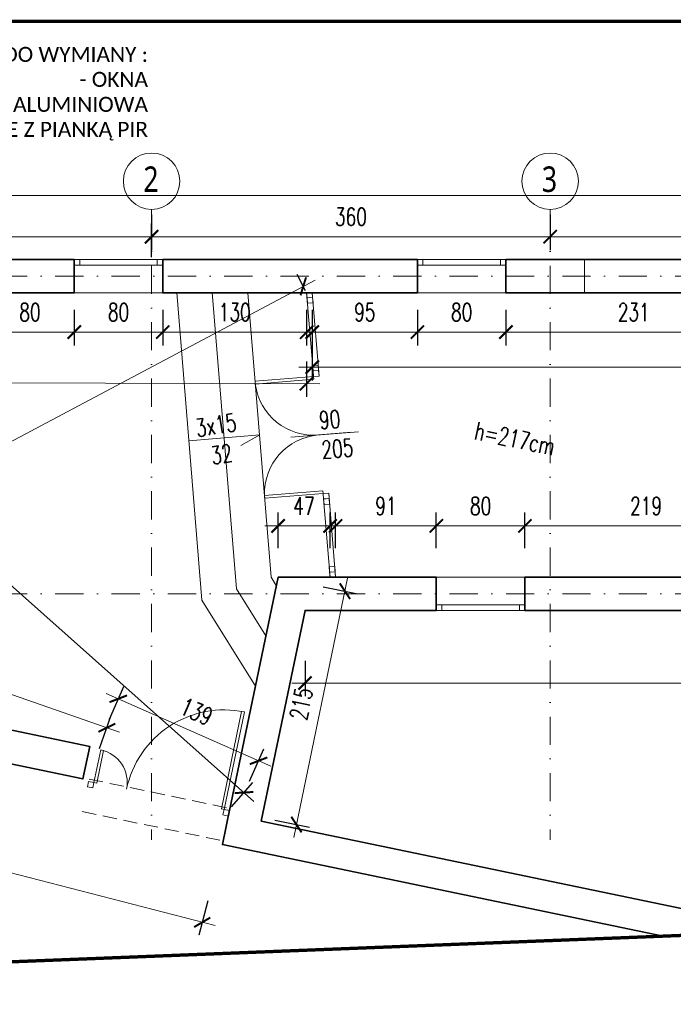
# Model space of a CAD drawing. Header units: inches. Extents: x 0 to 111471, y -105323 to 11070.
# Tile 204 of 256: x 43162 to 43752, y -25428 to -24539. Entities that reach past the tile are written whole.
import ezdxf
from ezdxf.enums import TextEntityAlignment as Align

# ---------------------------------------------------------------- set-up
doc = ezdxf.new("R2010")
doc.units = ezdxf.units.IN
doc.header["$MEASUREMENT"] = 0
doc.linetypes.add('DASHDOTX2', pattern=[50.8, 25.4, -12.7, 0, -12.7])
doc.linetypes.add('DASHED', pattern=[19.05, 12.7, -6.35])
for name, color, linetype, lineweight in [('888 drzwi i okna', 4, 'Continuous', 0), ('888 elementy do usunięcia', 6, 'Continuous', 35), ('888 hatch antracyt szary', 251, 'Continuous', 0), ('888 opisy', 3, 'Continuous', 0), ('888 osie', 5, 'DASHDOTX2', 13), ('888 projektowane elementy', 6, 'Continuous', 13), ('888 sciany istniejące', 2, 'Continuous', 35), ('888 widok', 8, 'Continuous', 0), ('888 wymiary projektowane', 1, 'Continuous', 0), ('Wymiary', 85, 'Continuous', 18)]:
    doc.layers.add(name, color=color, linetype=linetype, lineweight=lineweight)
doc.styles.get("Standard").update_dxf_attribs({"font": 'arial.ttf'})
doc.styles.add('TS 100_ILIARD OSIE', font='trebuc.ttf', dxfattribs={"width": 0.8, "height": 23})
doc.styles.add('TS 100_opisy', font='romans.shx', dxfattribs={"width": 0.7, "height": 16})
doc.styles.add('TS 100_wymiary', font='romans.shx', dxfattribs={"width": 0.7, "height": 16})
doc.dimstyles.new('Dim Style 100', dxfattribs={"dimtxt": 16, "dimasz": 12, "dimexe": 12, "dimexo": 2, "dimgap": 10, "dimtad": 1, "dimdec": 0, "dimzin": 9, "dimtxsty": 'TS 100_wymiary', "dimblk": 'ARCHTICK', "dimcen": 2.5, "dimdle": 12, "dimclrd": 256, "dimclrt": 2, "dimadec": 0, "dimazin": 2, "dimtfac": 1, "dimtdec": 0, "dimtix": 1, "dimtmove": 2, "dimatfit": 3, "dimfxl": 0, "dimlwd": -1, "dimarcsym": 0})

# ---------------------------------------------------------------- blocks, each defined once
blk = doc.blocks.new('_ArchTick')
at = {"layer": 'Wymiary', "color": 0, "const_width": 0.15}
blk.add_lwpolyline([(-0.5, -0.5), (0.5, 0.5)], dxfattribs=at)
blk = doc.blocks.new('*D612')
at = {"layer": '888 wymiary projektowane'}
blk.add_line((43458.28, -25043.6), (43409.57, -25277.86), dxfattribs=at)
at = {"layer": '888 wymiary projektowane', "color": 0, "lineweight": -2}
for p, q in [((43436.26, -25051.28), (43467.59, -25057.79)), ((43392.43, -25262.04), (43423.76, -25268.56))]:
    blk.add_line(p, q, dxfattribs=at)
at = {"layer": 'Defpoints', "color": 0}
for p in [(43395.37, -25042.77), (43351.54, -25253.54), (43412.01, -25266.11)]:
    blk.add_point(p, dxfattribs=at)
at = {"layer": '888 wymiary projektowane', "linetype": 'ByBlock', "xscale": 12, "yscale": 12, "zscale": 12}
for p, rotation in [((43455.84, -25055.35), 78.25187969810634), ((43412.01, -25266.11), 258.2518796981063)]:
    blk.add_blockref('_ArchTick', p, dxfattribs=dict(at, rotation=rotation))
at = {"layer": '888 wymiary projektowane', "color": 2, "ltscale": 0.01, "insert": (43416.3, -25157.07), "char_height": 16, "attachment_point": 5, "rotation": 78.25188, "style": 'TS 100_wymiary'}
blk.add_mtext('215', dxfattribs=at)
blk = doc.blocks.new('*D659')
at = {"layer": '888 wymiary projektowane', "color": 0, "lineweight": -2, "ltscale": 0.01}
for p, q in [((43601.27, -24801.34), (43601.27, -24833.34)), ((43832.27, -24801.34), (43832.27, -24833.34))]:
    blk.add_line(p, q, dxfattribs=at)
at = {"layer": '888 wymiary projektowane', "ltscale": 0.01}
blk.add_line((43844.27, -24821.34), (43589.27, -24821.34), dxfattribs=at)
at = {"layer": 'Defpoints', "color": 0}
for p in [(43601.27, -24785.78), (43832.27, -24785.78), (43601.27, -24821.34)]:
    blk.add_point(p, dxfattribs=at)
at = {"layer": '888 wymiary projektowane', "linetype": 'ByBlock', "xscale": 12, "yscale": 12, "zscale": 12}
for p, rotation in [((43601.27, -24821.34), 179.9999306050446), ((43832.27, -24821.34), 359.9999306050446)]:
    blk.add_blockref('_ArchTick', p, dxfattribs=dict(at, rotation=rotation))
at = {"layer": '888 wymiary projektowane', "color": 2, "ltscale": 0.01, "insert": (43716.77, -24803.34), "char_height": 16, "attachment_point": 5, "rotation": 359.99993, "style": 'TS 100_wymiary'}
blk.add_mtext('231', dxfattribs=at)
blk = doc.blocks.new('*D614')
at = {"layer": '888 wymiary projektowane', "color": 0, "lineweight": -2, "ltscale": 0.01}
for p, q in [((43521.27, -24801.34), (43521.27, -24833.34)), ((43601.27, -24801.34), (43601.27, -24833.34))]:
    blk.add_line(p, q, dxfattribs=at)
at = {"layer": '888 wymiary projektowane', "ltscale": 0.01}
blk.add_line((43613.27, -24821.34), (43509.27, -24821.34), dxfattribs=at)
at = {"layer": 'Defpoints', "color": 0}
for p in [(43521.27, -24785.78), (43601.27, -24785.78), (43521.27, -24821.34)]:
    blk.add_point(p, dxfattribs=at)
at = {"layer": '888 wymiary projektowane', "linetype": 'ByBlock', "xscale": 12, "yscale": 12, "zscale": 12}
for p, rotation in [((43521.27, -24821.34), 179.9999306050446), ((43601.27, -24821.34), 359.9999306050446)]:
    blk.add_blockref('_ArchTick', p, dxfattribs=dict(at, rotation=rotation))
at = {"layer": '888 wymiary projektowane', "color": 2, "ltscale": 0.01, "insert": (43561.27, -24803.34), "char_height": 16, "attachment_point": 5, "rotation": 359.99993, "style": 'TS 100_wymiary'}
blk.add_mtext('80', dxfattribs=at)
blk = doc.blocks.new('*D615')
at = {"layer": '888 wymiary projektowane', "color": 0, "lineweight": -2, "ltscale": 0.01}
for p, q in [((43426.28, -24801.34), (43426.28, -24833.34)), ((43521.27, -24801.34), (43521.27, -24833.34))]:
    blk.add_line(p, q, dxfattribs=at)
at = {"layer": '888 wymiary projektowane', "ltscale": 0.01}
blk.add_line((43533.27, -24821.34), (43414.28, -24821.34), dxfattribs=at)
at = {"layer": 'Defpoints', "color": 0}
for p in [(43426.28, -24785.77), (43521.27, -24785.78), (43426.28, -24821.34)]:
    blk.add_point(p, dxfattribs=at)
at = {"layer": '888 wymiary projektowane', "linetype": 'ByBlock', "xscale": 12, "yscale": 12, "zscale": 12}
for p, rotation in [((43426.28, -24821.34), 179.9999306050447), ((43521.27, -24821.34), 359.9999306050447)]:
    blk.add_blockref('_ArchTick', p, dxfattribs=dict(at, rotation=rotation))
at = {"layer": '888 wymiary projektowane', "color": 2, "ltscale": 0.01, "insert": (43473.78, -24803.34), "char_height": 16, "attachment_point": 5, "rotation": 359.99993, "style": 'TS 100_wymiary'}
blk.add_mtext('95', dxfattribs=at)
blk = doc.blocks.new('*D660')
at = {"layer": '888 wymiary projektowane', "color": 0, "lineweight": -2, "ltscale": 0.01}
for p, q in [((43538.39, -25016.4), (43538.39, -24984.4)), ((43618.39, -25016.4), (43618.39, -24984.4))]:
    blk.add_line(p, q, dxfattribs=at)
at = {"layer": '888 wymiary projektowane', "ltscale": 0.01}
blk.add_line((43630.39, -24996.4), (43526.39, -24996.4), dxfattribs=at)
at = {"layer": 'Defpoints', "color": 0}
for p in [(43538.39, -24996.4), (43538.39, -25042.78), (43618.39, -25042.78)]:
    blk.add_point(p, dxfattribs=at)
at = {"layer": '888 wymiary projektowane', "linetype": 'ByBlock', "xscale": 12, "yscale": 12, "zscale": 12}
for p, rotation in [((43538.39, -24996.4), 179.9999306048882), ((43618.39, -24996.4), 359.9999306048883)]:
    blk.add_blockref('_ArchTick', p, dxfattribs=dict(at, rotation=rotation))
at = {"layer": '888 wymiary projektowane', "color": 2, "ltscale": 0.01, "insert": (43578.39, -24978.4), "char_height": 16, "attachment_point": 5, "rotation": 359.99993, "style": 'TS 100_wymiary'}
blk.add_mtext('80', dxfattribs=at)
blk = doc.blocks.new('*D616')
at = {"layer": '888 wymiary projektowane', "color": 0, "lineweight": -2, "ltscale": 0.01}
for p, q in [((43426.28, -24833.02), (43426.29, -24865.02)), ((45082.95, -24832.76), (45082.96, -24864.76))]:
    blk.add_line(p, q, dxfattribs=at)
at = {"layer": '888 wymiary projektowane', "ltscale": 0.01}
blk.add_line((43414.29, -24853.02), (45094.95, -24852.76), dxfattribs=at)
at = {"layer": 'Defpoints', "color": 0}
for p in [(43426.27, -24785.77), (45082.94, -24785.52), (45082.95, -24852.76)]:
    blk.add_point(p, dxfattribs=at)
at = {"layer": '888 wymiary projektowane', "linetype": 'ByBlock', "xscale": 12, "yscale": 12, "zscale": 12}
for p, rotation in [((43426.29, -24853.02), 180.0089130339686), ((45082.95, -24852.76), 0.008913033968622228)]:
    blk.add_blockref('_ArchTick', p, dxfattribs=dict(at, rotation=rotation))
at = {"layer": '888 wymiary projektowane', "color": 2, "ltscale": 0.01, "insert": (44254.62, -24834.89), "char_height": 16, "attachment_point": 5, "rotation": 0.00891, "style": 'TS 100_wymiary'}
blk.add_mtext('1657', dxfattribs=at)
blk = doc.blocks.new('*D617')
at = {"layer": '888 wymiary projektowane', "color": 0, "lineweight": -2}
for p, q in [((42829.35, -24784.28), (42848.72, -24762.49)), ((43353.3, -25249.99), (43372.67, -25228.2))]:
    blk.add_line(p, q, dxfattribs=at)
at = {"layer": '888 wymiary projektowane'}
blk.add_line((42831.78, -24763.49), (43373.66, -25245.14), dxfattribs=at)
at = {"layer": 'Defpoints', "color": 0}
for p in [(42828.02, -24785.77), (43364.69, -25237.17), (43351.97, -25251.49)]:
    blk.add_point(p, dxfattribs=at)
at = {"layer": '888 wymiary projektowane', "linetype": 'ByBlock', "xscale": 12, "yscale": 12, "zscale": 12}
for p, rotation in [((42840.75, -24771.46), 138.3673675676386), ((43364.69, -25237.17), 318.3673675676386)]:
    blk.add_blockref('_ArchTick', p, dxfattribs=dict(at, rotation=rotation))
at = {"layer": '888 wymiary projektowane', "color": 2, "ltscale": 0.01, "insert": (43114.68, -24990.86), "char_height": 16, "attachment_point": 5, "rotation": 318.36737, "style": 'TS 100_wymiary'}
blk.add_mtext('701', dxfattribs=at)
blk = doc.blocks.new('*D618')
at = {"layer": '888 wymiary projektowane', "color": 0, "lineweight": -2}
for p, q in [((43420.32, -24784.01), (43412.57, -24769.42)), ((42770.86, -25129.07), (42763.12, -25114.48))]:
    blk.add_line(p, q, dxfattribs=at)
at = {"layer": '888 wymiary projektowane'}
blk.add_line((42758.15, -25130.71), (43428.8, -24774.39), dxfattribs=at)
at = {"layer": 'Defpoints', "color": 0}
for p in [(43418.2, -24780.02), (43421.26, -24785.77), (42771.8, -25130.83)]:
    blk.add_point(p, dxfattribs=at)
at = {"layer": '888 wymiary projektowane', "linetype": 'ByBlock', "xscale": 12, "yscale": 12, "zscale": 12}
for p, rotation in [((43418.2, -24780.02), 27.9818030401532), ((42768.75, -25125.08), 207.9818030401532)]:
    blk.add_blockref('_ArchTick', p, dxfattribs=dict(at, rotation=rotation))
at = {"layer": '888 wymiary projektowane', "color": 2, "ltscale": 0.01, "insert": (43085.03, -24936.65), "char_height": 16, "attachment_point": 5, "rotation": 27.9818, "style": 'TS 100_wymiary'}
blk.add_mtext('735', dxfattribs=at)
blk = doc.blocks.new('*D661')
at = {"layer": '888 wymiary projektowane', "color": 0, "lineweight": -2, "ltscale": 0.01}
for p, q in [((43618.39, -25016.4), (43618.39, -24984.4)), ((43837.39, -25016.4), (43837.39, -24984.4))]:
    blk.add_line(p, q, dxfattribs=at)
at = {"layer": '888 wymiary projektowane', "ltscale": 0.01}
blk.add_line((43606.39, -24996.4), (43849.39, -24996.4), dxfattribs=at)
at = {"layer": 'Defpoints', "color": 0}
for p in [(43837.39, -24996.4), (43618.39, -25042.78), (43837.39, -25042.78)]:
    blk.add_point(p, dxfattribs=at)
at = {"layer": '888 wymiary projektowane', "linetype": 'ByBlock', "xscale": 12, "yscale": 12, "zscale": 12}
for p, rotation in [((43618.39, -24996.4), 179.9999306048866), ((43837.39, -24996.4), 359.9999306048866)]:
    blk.add_blockref('_ArchTick', p, dxfattribs=dict(at, rotation=rotation))
at = {"layer": '888 wymiary projektowane', "color": 2, "ltscale": 0.01, "insert": (43727.89, -24978.4), "char_height": 16, "attachment_point": 5, "rotation": 359.99993, "style": 'TS 100_wymiary'}
blk.add_mtext('219', dxfattribs=at)
blk = doc.blocks.new('*D640')
at = {"layer": '888 wymiary projektowane', "color": 0, "lineweight": -2, "ltscale": 0.01}
for p, q in [((43291.29, -24801.34), (43291.29, -24833.34)), ((43421.26, -24801.34), (43421.26, -24833.34))]:
    blk.add_line(p, q, dxfattribs=at)
at = {"layer": '888 wymiary projektowane', "ltscale": 0.01}
blk.add_line((43433.26, -24821.34), (43279.29, -24821.34), dxfattribs=at)
at = {"layer": 'Defpoints', "color": 0}
for p in [(43291.29, -24785.77), (43421.26, -24785.77), (43291.29, -24821.34)]:
    blk.add_point(p, dxfattribs=at)
at = {"layer": '888 wymiary projektowane', "linetype": 'ByBlock', "xscale": 12, "yscale": 12, "zscale": 12}
for p, rotation in [((43291.29, -24821.34), 179.9999302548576), ((43421.26, -24821.34), 359.9999302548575)]:
    blk.add_blockref('_ArchTick', p, dxfattribs=dict(at, rotation=rotation))
at = {"layer": '888 wymiary projektowane', "color": 2, "ltscale": 0.01, "insert": (43356.28, -24803.34), "char_height": 16, "attachment_point": 5, "rotation": 359.99993, "style": 'TS 100_wymiary'}
blk.add_mtext('130', dxfattribs=at)
blk = doc.blocks.new('*D641')
at = {"layer": '888 wymiary projektowane', "color": 0, "lineweight": -2, "ltscale": 0.01}
for p, q in [((43211.29, -24801.34), (43211.29, -24833.34)), ((43291.29, -24801.34), (43291.29, -24833.34))]:
    blk.add_line(p, q, dxfattribs=at)
at = {"layer": '888 wymiary projektowane', "ltscale": 0.01}
blk.add_line((43303.29, -24821.34), (43199.29, -24821.34), dxfattribs=at)
at = {"layer": 'Defpoints', "color": 0}
for p in [(43211.29, -24785.77), (43291.29, -24785.77), (43211.29, -24821.34)]:
    blk.add_point(p, dxfattribs=at)
at = {"layer": '888 wymiary projektowane', "linetype": 'ByBlock', "xscale": 12, "yscale": 12, "zscale": 12}
for p, rotation in [((43211.29, -24821.34), 179.9999306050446), ((43291.29, -24821.34), 359.9999306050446)]:
    blk.add_blockref('_ArchTick', p, dxfattribs=dict(at, rotation=rotation))
at = {"layer": '888 wymiary projektowane', "color": 2, "ltscale": 0.01, "insert": (43251.29, -24803.34), "char_height": 16, "attachment_point": 5, "rotation": 359.99993, "style": 'TS 100_wymiary'}
blk.add_mtext('80', dxfattribs=at)
blk = doc.blocks.new('*D642')
at = {"layer": '888 wymiary projektowane', "color": 0, "lineweight": -2, "ltscale": 0.01}
for p, q in [((43131.29, -24801.34), (43131.29, -24833.34)), ((43211.29, -24801.34), (43211.29, -24833.34))]:
    blk.add_line(p, q, dxfattribs=at)
at = {"layer": '888 wymiary projektowane', "ltscale": 0.01}
blk.add_line((43223.29, -24821.34), (43119.29, -24821.34), dxfattribs=at)
at = {"layer": 'Defpoints', "color": 0}
for p in [(43131.29, -24785.77), (43211.29, -24785.77), (43131.29, -24821.34)]:
    blk.add_point(p, dxfattribs=at)
at = {"layer": '888 wymiary projektowane', "linetype": 'ByBlock', "xscale": 12, "yscale": 12, "zscale": 12}
for p, rotation in [((43131.29, -24821.34), 179.9999306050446), ((43211.29, -24821.34), 359.9999306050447)]:
    blk.add_blockref('_ArchTick', p, dxfattribs=dict(at, rotation=rotation))
at = {"layer": '888 wymiary projektowane', "color": 2, "ltscale": 0.01, "insert": (43171.29, -24803.34), "char_height": 16, "attachment_point": 5, "rotation": 359.99993, "style": 'TS 100_wymiary'}
blk.add_mtext('80', dxfattribs=at)
blk = doc.blocks.new('*D646')
at = {"layer": '888 wymiary projektowane', "color": 0, "lineweight": -2}
for p, q in [((43022, -25123.74), (43032.51, -25093.52)), ((43234.2, -25197.55), (43244.71, -25167.32))]:
    blk.add_line(p, q, dxfattribs=at)
at = {"layer": '888 wymiary projektowane'}
blk.add_line((43017.24, -25100.91), (43252.11, -25182.6), dxfattribs=at)
at = {"layer": 'Defpoints', "color": 0}
for p in [(43012.45, -25151.2), (43240.77, -25178.66), (43224.65, -25225)]:
    blk.add_point(p, dxfattribs=at)
at = {"layer": '888 wymiary projektowane', "linetype": 'ByBlock', "xscale": 12, "yscale": 12, "zscale": 12}
for p, rotation in [((43028.57, -25104.85), 160.8221950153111), ((43240.77, -25178.66), 340.8221950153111)]:
    blk.add_blockref('_ArchTick', p, dxfattribs=dict(at, rotation=rotation))
at = {"layer": '888 wymiary projektowane', "color": 2, "ltscale": 0.01, "insert": (43140.58, -25124.75), "char_height": 16, "attachment_point": 5, "rotation": 340.8222, "style": 'TS 100_wymiary'}
blk.add_mtext('225', dxfattribs=at)
blk = doc.blocks.new('*D649')
at = {"layer": '888 wymiary projektowane', "color": 0, "lineweight": -2}
for p, q in [((43243.03, -25170.8), (43255.98, -25141.53)), ((43369.74, -25226.82), (43382.68, -25197.56))]:
    blk.add_line(p, q, dxfattribs=at)
at = {"layer": '888 wymiary projektowane'}
blk.add_line((43240.15, -25147.65), (43388.8, -25213.39), dxfattribs=at)
at = {"layer": 'Defpoints', "color": 0}
for p in [(43377.83, -25208.53), (43219.14, -25224.83), (43345.85, -25280.86)]:
    blk.add_point(p, dxfattribs=at)
at = {"layer": '888 wymiary projektowane', "linetype": 'ByBlock', "xscale": 12, "yscale": 12, "zscale": 12}
for p, rotation in [((43251.12, -25152.5), 156.1448042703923), ((43377.83, -25208.53), 336.1448042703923)]:
    blk.add_blockref('_ArchTick', p, dxfattribs=dict(at, rotation=rotation))
at = {"layer": '888 wymiary projektowane', "color": 2, "ltscale": 0.01, "insert": (43321.75, -25164.06), "char_height": 16, "attachment_point": 5, "rotation": 336.1448, "style": 'TS 100_wymiary'}
blk.add_mtext('139', dxfattribs=at)
blk = doc.blocks.new('*D650')
at = {"layer": '888 wymiary projektowane', "color": 0, "lineweight": -2}
for p, q in [((42736.34, -25181.49), (42728.35, -25212.48)), ((43331.88, -25335.02), (43323.89, -25366.01))]:
    blk.add_line(p, q, dxfattribs=at)
at = {"layer": '888 wymiary projektowane'}
blk.add_line((42719.73, -25197.86), (43338.51, -25357.38), dxfattribs=at)
at = {"layer": 'Defpoints', "color": 0}
for p in [(42750.31, -25127.32), (43345.85, -25280.85), (43326.89, -25354.39)]:
    blk.add_point(p, dxfattribs=at)
at = {"layer": '888 wymiary projektowane', "linetype": 'ByBlock', "xscale": 12, "yscale": 12, "zscale": 12}
for p, rotation in [((42731.35, -25200.86), 165.5439179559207), ((43326.89, -25354.39), 345.5439179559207)]:
    blk.add_blockref('_ArchTick', p, dxfattribs=dict(at, rotation=rotation))
at = {"layer": '888 wymiary projektowane', "color": 2, "ltscale": 0.01, "insert": (43033.61, -25260.19), "char_height": 16, "attachment_point": 5, "rotation": 345.54392, "style": 'TS 100_wymiary'}
blk.add_mtext('615', dxfattribs=at)
blk = doc.blocks.new('G$C54A6DAD9')
at = {"layer": '888 drzwi i okna', "ltscale": 0.01}
for points in [[(0, 0), (1.42, -4.8), (-3.38, -6.21), (-4.8, -1.42)], [(-2.67, -8.61), (-53.51, -23.61), (-54.22, -21.22), (-3.38, -6.21)], [(25.92, -105.48), (-24.91, -120.49), (-24.2, -122.89), (26.63, -107.88)], [(32.84, -111.26), (31.43, -106.47), (26.63, -107.88), (28.05, -112.68)]]:
    blk.add_lwpolyline(points, close=True, dxfattribs=at)
for centre, start, end in [((-3.37, -6.1), 199.25762, 286.39494), ((26.7, -107.97), 106.49643, 193.63375)]:
    blk.add_arc(centre, 53.11, start, end, dxfattribs=at)
blk = doc.blocks.new('*D689')
at = {"layer": '888 wymiary projektowane', "color": 0, "lineweight": -2, "ltscale": 0.01}
for p, q in [((43447.39, -25016.4), (43447.39, -24984.4)), ((43538.39, -25016.4), (43538.39, -24984.4))]:
    blk.add_line(p, q, dxfattribs=at)
at = {"layer": '888 wymiary projektowane', "ltscale": 0.01}
blk.add_line((43435.39, -24996.4), (43550.39, -24996.4), dxfattribs=at)
at = {"layer": 'Defpoints', "color": 0}
for p in [(43538.39, -24996.4), (43447.39, -25042.77), (43538.39, -25042.78)]:
    blk.add_point(p, dxfattribs=at)
at = {"layer": '888 wymiary projektowane', "linetype": 'ByBlock', "xscale": 12, "yscale": 12, "zscale": 12}
for p, rotation in [((43447.39, -24996.4), 179.9999306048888), ((43538.39, -24996.4), 359.9999306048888)]:
    blk.add_blockref('_ArchTick', p, dxfattribs=dict(at, rotation=rotation))
at = {"layer": '888 wymiary projektowane', "color": 2, "ltscale": 0.01, "insert": (43492.89, -24978.4), "char_height": 16, "attachment_point": 5, "rotation": 359.99993, "style": 'TS 100_wymiary'}
blk.add_mtext('91', dxfattribs=at)
blk = doc.blocks.new('*D1351')
at = {"layer": '888 wymiary projektowane', "color": 0, "lineweight": -2, "ltscale": 0.01}
for p, q in [((43395.37, -25016.4), (43395.37, -24984.4)), ((43442.37, -25016.4), (43442.37, -24984.4))]:
    blk.add_line(p, q, dxfattribs=at)
at = {"layer": '888 wymiary projektowane', "ltscale": 0.01}
blk.add_line((43383.37, -24996.4), (43454.37, -24996.4), dxfattribs=at)
at = {"layer": 'Defpoints', "color": 0}
for p in [(43442.37, -24996.4), (43395.37, -25042.77), (43442.37, -25042.77)]:
    blk.add_point(p, dxfattribs=at)
at = {"layer": '888 wymiary projektowane', "linetype": 'ByBlock', "xscale": 12, "yscale": 12, "zscale": 12}
for p, rotation in [((43395.37, -24996.4), 179.9999306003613), ((43442.37, -24996.4), 359.9999306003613)]:
    blk.add_blockref('_ArchTick', p, dxfattribs=dict(at, rotation=rotation))
at = {"layer": '888 wymiary projektowane', "color": 2, "ltscale": 0.01, "insert": (43418.87, -24978.4), "char_height": 16, "attachment_point": 5, "rotation": 359.99993, "style": 'TS 100_wymiary'}
blk.add_mtext('47', dxfattribs=at)
blk = doc.blocks.new('oznaczenie osi')
at = {"linetype": 'ByBlock'}
blk.add_circle((0, 0), 17, dxfattribs=at)
at = {"oblique": 5, "width": 0.85}
blk.add_attdef('NR', text='', height=15, dxfattribs=at).set_placement((0.01, -7.01), align=Align.CENTER)
blk = doc.blocks.new('*D1378')
at = {"layer": '888 wymiary projektowane', "color": 0, "lineweight": -2, "ltscale": 0.01}
for p, q in [((43281.22, -24715.22), (43281.22, -24747.22)), ((43641.22, -24715.22), (43641.22, -24747.22))]:
    blk.add_line(p, q, dxfattribs=at)
at = {"layer": '888 wymiary projektowane', "ltscale": 0.01}
blk.add_line((43269.22, -24735.22), (43653.22, -24735.22), dxfattribs=at)
at = {"layer": 'Defpoints', "color": 0}
for p in [(43281.22, -24540.72), (43641.22, -24540.72), (43641.22, -24735.22)]:
    blk.add_point(p, dxfattribs=at)
at = {"layer": '888 wymiary projektowane', "linetype": 'ByBlock', "xscale": 12, "yscale": 12, "zscale": 12, "rotation": 180}
blk.add_blockref('_ArchTick', (43281.22, -24735.22), dxfattribs=at)
at = {"layer": '888 wymiary projektowane', "linetype": 'ByBlock', "xscale": 12, "yscale": 12, "zscale": 12}
blk.add_blockref('_ArchTick', (43641.22, -24735.22), dxfattribs=at)
at = {"layer": '888 wymiary projektowane', "color": 2, "ltscale": 0.01, "insert": (43461.22, -24717.22), "char_height": 16, "attachment_point": 5, "style": 'TS 100_wymiary'}
blk.add_mtext('360', dxfattribs=at)
blk = doc.blocks.new('*D1379')
at = {"layer": '888 wymiary projektowane', "color": 0, "lineweight": -2, "ltscale": 0.01}
for p, q in [((43641.22, -24715.22), (43641.22, -24747.22)), ((44001.22, -24715.22), (44001.22, -24747.22))]:
    blk.add_line(p, q, dxfattribs=at)
at = {"layer": '888 wymiary projektowane', "ltscale": 0.01}
blk.add_line((43629.22, -24735.22), (44013.22, -24735.22), dxfattribs=at)
at = {"layer": 'Defpoints', "color": 0}
for p in [(43641.22, -24540.72), (44001.22, -24540.72), (44001.22, -24735.22)]:
    blk.add_point(p, dxfattribs=at)
at = {"layer": '888 wymiary projektowane', "linetype": 'ByBlock', "xscale": 12, "yscale": 12, "zscale": 12, "rotation": 180}
blk.add_blockref('_ArchTick', (43641.22, -24735.22), dxfattribs=at)
at = {"layer": '888 wymiary projektowane', "linetype": 'ByBlock', "xscale": 12, "yscale": 12, "zscale": 12}
blk.add_blockref('_ArchTick', (44001.22, -24735.22), dxfattribs=at)
at = {"layer": '888 wymiary projektowane', "color": 2, "ltscale": 0.01, "insert": (43821.22, -24717.22), "char_height": 16, "attachment_point": 5, "style": 'TS 100_wymiary'}
blk.add_mtext('360', dxfattribs=at)
blk = doc.blocks.new('*D1383')
at = {"layer": '888 wymiary projektowane', "color": 0, "lineweight": -2, "ltscale": 0.01}
for p, q in [((42834.26, -24753.77), (42834.26, -24723.27)), ((43281.22, -24753.75), (43281.22, -24723.24))]:
    blk.add_line(p, q, dxfattribs=at)
at = {"layer": '888 wymiary projektowane', "ltscale": 0.01}
blk.add_line((43293.22, -24735.24), (42822.26, -24735.27), dxfattribs=at)
at = {"layer": 'Defpoints', "color": 0}
for p in [(42834.26, -24735.27), (42834.26, -24755.77), (43281.22, -24755.75)]:
    blk.add_point(p, dxfattribs=at)
at = {"layer": '888 wymiary projektowane', "linetype": 'ByBlock', "xscale": 12, "yscale": 12, "zscale": 12}
for p, rotation in [((42834.26, -24735.27), 180.0036977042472), ((43281.22, -24735.24), 0.003697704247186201)]:
    blk.add_blockref('_ArchTick', p, dxfattribs=dict(at, rotation=rotation))
at = {"layer": '888 wymiary projektowane', "color": 2, "ltscale": 0.01, "insert": (43057.73, -24717.25), "char_height": 16, "attachment_point": 5, "rotation": 0.0037, "style": 'TS 100_wymiary'}
blk.add_mtext('447', dxfattribs=at)
blk = doc.blocks.new('*D1384')
at = {"layer": '888 wymiary projektowane', "color": 0, "lineweight": -2, "ltscale": 0.01}
for p, q in [((43419.78, -25118.26), (43419.78, -25150.26)), ((45099.87, -25118.26), (45099.87, -25150.26))]:
    blk.add_line(p, q, dxfattribs=at)
at = {"layer": '888 wymiary projektowane', "ltscale": 0.01}
blk.add_line((43407.78, -25138.26), (45111.87, -25138.26), dxfattribs=at)
at = {"layer": 'Defpoints', "color": 0}
for p in [(43419.78, -25072.77), (45099.87, -25072.77), (45099.87, -25138.26)]:
    blk.add_point(p, dxfattribs=at)
at = {"layer": '888 wymiary projektowane', "linetype": 'ByBlock', "xscale": 12, "yscale": 12, "zscale": 12}
for p, rotation in [((43419.78, -25138.26), 179.9999999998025), ((45099.87, -25138.26), 359.9999999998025)]:
    blk.add_blockref('_ArchTick', p, dxfattribs=dict(at, rotation=rotation))
at = {"layer": '888 wymiary projektowane', "color": 2, "ltscale": 0.01, "insert": (44259.82, -25120.26), "char_height": 16, "attachment_point": 5, "style": 'TS 100_wymiary'}
blk.add_mtext('1680', dxfattribs=at)
blk = doc.blocks.new('*D1385')
at = {"layer": '888 wymiary projektowane', "color": 0, "lineweight": -2, "ltscale": 0.01}
for p, q in [((42834.22, -24718.02), (42834.21, -24686.02)), ((45081.17, -24717.59), (45081.16, -24685.59))]:
    blk.add_line(p, q, dxfattribs=at)
at = {"layer": '888 wymiary projektowane', "ltscale": 0.01}
blk.add_line((42822.21, -24698.03), (45093.16, -24697.58), dxfattribs=at)
at = {"layer": 'Defpoints', "color": 0}
for p in [(45081.16, -24697.59), (45081.18, -24755.52), (42834.23, -24755.96)]:
    blk.add_point(p, dxfattribs=at)
at = {"layer": '888 wymiary projektowane', "linetype": 'ByBlock', "xscale": 12, "yscale": 12, "zscale": 12}
for p, rotation in [((42834.21, -24698.02), 180.0111792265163), ((45081.16, -24697.59), 0.01117922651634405)]:
    blk.add_blockref('_ArchTick', p, dxfattribs=dict(at, rotation=rotation))
at = {"layer": '888 wymiary projektowane', "color": 2, "ltscale": 0.01, "insert": (43957.69, -24679.8), "char_height": 16, "attachment_point": 5, "rotation": 0.01118, "style": 'TS 100_wymiary'}
blk.add_mtext('2247', dxfattribs=at)
blk = doc.blocks.new('*D1394')
at = {"layer": '888 wymiary projektowane', "color": 0, "lineweight": -2}
for p, q in [((42829.2, -24846.43), (42829.12, -24878.43)), ((43421.1, -24847.93), (43421.02, -24879.93))]:
    blk.add_line(p, q, dxfattribs=at)
at = {"layer": '888 wymiary projektowane'}
blk.add_line((43433.05, -24867.96), (42817.15, -24866.4), dxfattribs=at)
at = {"layer": 'Defpoints', "color": 0}
for p in [(42829.35, -24784.28), (43421.26, -24785.77), (42829.15, -24866.43)]:
    blk.add_point(p, dxfattribs=at)
at = {"layer": '888 wymiary projektowane', "linetype": 'ByBlock', "xscale": 12, "yscale": 12, "zscale": 12}
for p, rotation in [((42829.15, -24866.43), 179.8552314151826), ((43421.05, -24867.93), 359.8552314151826)]:
    blk.add_blockref('_ArchTick', p, dxfattribs=dict(at, rotation=rotation))
at = {"layer": '888 wymiary projektowane', "color": 2, "ltscale": 0.01, "insert": (43125.14, -24849.18), "char_height": 16, "attachment_point": 5, "rotation": 359.85523, "style": 'TS 100_wymiary'}
blk.add_mtext('592', dxfattribs=at)

msp = doc.modelspace()

# ---------------------------------------------------------------- linework, layer by layer
at = {"layer": '888 drzwi i okna', "ltscale": 0.01}
for points in [[(43211.295, -24760.775), (43216.295, -24760.775), (43216.295, -24755.775), (43211.295, -24755.775)], [(43211.295, -24755.775), (43291.295, -24755.775), (43291.295, -24760.775), (43211.295, -24760.775)], [(43291.295, -24760.775), (43286.295, -24760.775), (43286.295, -24755.775), (43291.295, -24755.775)], [(43521.275, -24760.775), (43526.275, -24760.775), (43526.275, -24755.775), (43521.275, -24755.775)], [(43521.275, -24755.775), (43601.275, -24755.775), (43601.275, -24760.776), (43521.275, -24760.775)], [(43601.275, -24760.775), (43596.275, -24760.775), (43596.275, -24755.775), (43601.275, -24755.775)], [(43426.278, -24785.775), (43426.62, -24789.939), (43421.637, -24790.348), (43421.258, -24785.775)], [(43426.62, -24789.939), (43427.029, -24794.922), (43422.046, -24795.331), (43421.637, -24790.348)], [(43431.642, -24851.073), (43432.051, -24856.056), (43427.068, -24856.465), (43426.659, -24851.482)], [(43441.96, -24976.658), (43441.55, -24971.675), (43436.567, -24972.084), (43436.977, -24977.067)], [(43446.983, -25037.792), (43446.574, -25032.809), (43441.591, -25033.218), (43442, -25038.201)], [(43447.393, -25042.775), (43446.983, -25037.792), (43442, -25038.201), (43442.373, -25042.775)], [(43538.393, -25067.775), (43543.393, -25067.775), (43543.393, -25072.775), (43538.393, -25072.775)], [(43538.393, -25072.775), (43618.393, -25072.775), (43618.393, -25067.775), (43538.393, -25067.775)], [(43618.393, -25067.775), (43613.393, -25067.775), (43613.393, -25072.775), (43618.393, -25072.775)], [(43231.567, -25228.593), (43237.684, -25199.18), (43235.235, -25198.671), (43229.118, -25228.083)], [(43228.099, -25232.98), (43223.204, -25231.962), (43224.222, -25227.067), (43229.117, -25228.085)], [(43350.523, -25258.432), (43345.628, -25257.414), (43346.646, -25252.519), (43351.541, -25253.537)]]:
    msp.add_lwpolyline(points, close=True, dxfattribs=at)
for points in [[(43421.258, -24785.775), (43427.071, -24856.465)], [(43426.278, -24785.775), (43432.461, -24861.039)], [(43447.393, -25042.775), (43441.141, -24966.692)], [(43442.373, -25042.775), (43436.57, -24972.084)], [(43380.236, -25262.901), (43419.776, -25072.775), (45099.866, -25072.775)], [(43538.393, -25067.775), (43538.393, -25072.775)], [(43346.646, -25252.519), (43364.971, -25164.404), (43362.523, -25163.895), (43344.204, -25252.011), (43346.646, -25252.519)]]:
    msp.add_lwpolyline(points, dxfattribs=at)
for centre, radius, start, end in [((43346.646, -25252.519), 90, 78.25188, 168.255375), ((43229.117, -25228.085), 30.043, 348.255803, 78.251745)]:
    msp.add_arc(centre, radius, start, end, dxfattribs=at)
at = {"layer": '888 hatch antracyt szary', "ltscale": 0.01}
for points in [[(43291.295, -24785.775), (43211.295, -24785.775)], [(43601.275, -24785.775), (43521.275, -24785.775)], [(43431.815, -24914.275), (43461.715, -24911.818)], [(43618.393, -25042.775), (43538.393, -25042.775)], [(43618.393, -25042.775), (43538.393, -25042.775)]]:
    msp.add_lwpolyline(points, dxfattribs=at)
at = {"layer": '888 opisy'}
for points in [[(43303.843, -24785.522), (43326.675, -25063.42), (43374.927, -25141.086)], [(43335.966, -24785.714), (43357.934, -25053.098), (43384.375, -25095.656)], [(43368.079, -24785.775), (43389.194, -25042.775), (43393.823, -25050.226)], [(43314.852, -24919.515), (43378.829, -24914.259), (43361.846, -24923.688)], [(43406.916, -24916.321), (43467.986, -24911.303)]]:
    msp.add_lwpolyline(points, dxfattribs=at)
at = {"layer": '888 osie'}
for points in [[(43281.223, -24710.609), (43281.223, -25279.932)], [(43641.223, -24710.609), (43641.223, -25279.932)], [(45306.436, -24770.736), (42544.624, -24770.736)], [(45306.435, -25057.794), (42544.624, -25057.794)]]:
    msp.add_lwpolyline(points, dxfattribs=at)
at = {"layer": '888 projektowane elementy', "linetype": 'DASHED', "const_width": 3, "elevation": 3}
msp.add_lwpolyline([(42317.096, -24760.78), (42353.395, -24921.538), (42348.802, -24946.076), (42259.219, -24927.446), (42296.672, -25093.316), (42219.37, -25426.855), (45969.968, -25279.241), (45939.117, -24540.718), (42366.797, -24540.718), (42317.096, -24760.78)], dxfattribs=at)
at = {"layer": '888 sciany istniejące'}
for points in [[(43131.295, -24755.775), (43211.295, -24755.775)], [(43211.295, -24785.775), (43211.295, -24755.775)], [(43291.295, -24755.775), (43521.275, -24755.775)], [(43291.295, -24785.775), (43291.295, -24755.775)], [(43521.275, -24785.775), (43521.275, -24755.775)], [(43601.275, -24755.775), (43832.275, -24755.775), (43832.275, -24785.775), (43601.275, -24785.775)], [(43601.275, -24785.775), (43601.275, -24755.775)], [(43211.295, -24785.775), (43131.295, -24785.775)], [(43291.295, -24785.775), (43421.258, -24785.775), (43421.258, -24785.775), (43426.275, -24785.775), (43426.275, -24785.775)], [(43521.275, -24785.775), (43426.275, -24785.775)], [(43743.195, -25366.881), (43345.183, -25284.108), (43351.969, -25251.481), (43351.541, -25253.537), (43395.373, -25042.775), (43538.393, -25042.775), (43538.393, -25072.775), (43419.776, -25072.775), (43380.236, -25262.901)], [(43618.393, -25042.775), (43837.393, -25042.775), (43837.393, -25072.775), (43618.393, -25072.775), (43618.393, -25042.775)], [(43012.451, -25151.2), (43225.25, -25195.455), (43219.141, -25224.826), (42750.305, -25127.323)], [(43858.417, -25362.346), (43380.236, -25262.901)]]:
    msp.add_lwpolyline(points, dxfattribs=at)
at = {"layer": '888 widok', "ltscale": 0.01}
for points in [[(43672.332, -24785.775), (43672.328, -24755.696)], [(43421.258, -24785.775), (42831.258, -24785.775), (42831.258, -24931.52)]]:
    msp.add_lwpolyline(points, dxfattribs=at)
at = {"layer": '888 widok', "linetype": 'DASHED'}
for points in [[(43224.651, -25225.004), (43351.969, -25251.481)], [(43218.542, -25254.38), (43345.86, -25280.858)]]:
    msp.add_lwpolyline(points, dxfattribs=at)

# ---------------------------------------------------------------- block references
at = {"layer": '888 drzwi i okna', "ltscale": 0.01, "rotation": 348.251879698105}
msp.add_blockref('G$C54A6DAD9', (43432.053, -24856.056), dxfattribs=at)
at = {"layer": '888 osie', "linetype": 'ByBlock'}
ref = msp.add_blockref('oznaczenie osi', (43281.223, -24685.109), dxfattribs=dict(at, xscale=-1.5, yscale=1.5, zscale=1.5, rotation=89.99999999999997))
ref.add_attrib('NR', '2', dxfattribs={"layer": '0', "height": 23, "style": 'TS 100_ILIARD OSIE', "width": 0.8}).set_placement((43280.627, -24701.645), align=Align.BOTTOM_CENTER)
ref = msp.add_blockref('oznaczenie osi', (43641.223, -24685.109), dxfattribs=dict(at, xscale=-1.5, yscale=1.5, zscale=1.5, rotation=89.99999999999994))
ref.add_attrib('NR', '3', dxfattribs={"layer": '0', "height": 23, "style": 'TS 100_ILIARD OSIE', "width": 0.8}).set_placement((43640.627, -24701.645), align=Align.BOTTOM_CENTER)

# ---------------------------------------------------------------- texts
at = {"layer": '888 elementy do usunięcia', "insert": (43277.906, -24563.768), "char_height": 12, "width": 362.4029, "attachment_point": 3}
msp.add_mtext('{\\fCalibri|b0|i0|c238|p34;\\H1.12820x;DO WYMIANY :}\\P{\\fCalibri|b0|i0|c238|p34;\\H1.12820x;- OKNA}\\P{\\fCalibri|b0|i0|c238|p34;\\H1.12820x;- ISTNIEJĄCA OKŁADZINA ALUMINIOWA }{\\fCalibri|b0|i0|c238|p34;\\H1.12820x;NA PANELE ALUMINIOWE Z PIANKĄ PIR}\\P', dxfattribs=at)
at = {"layer": '888 opisy', "char_height": 16, "width": 49.39123, "attachment_point": 1, "style": 'TS 100_opisy'}
for s, insert, rotation in [('{\\Fromans.shx;\\W0.37163; }3x15\\P{\\Fromans.shx;\\W1.25258; }32', (43315.784, -24901.11), 9.139429), ('90\\P205', (43431.812, -24893.217), 4.696788), ('h=217cm', (43575.075, -24902.258), 348.25188)]:
    msp.add_mtext(s, dxfattribs=dict(at, insert=insert, rotation=rotation))

# ---------------------------------------------------------------- dimensions: what is measured, and where the dimension line sits
at = {"layer": '888 wymiary projektowane', "ltscale": 0.01}
for base, p1, p2, angle, picture, middle in [((43641.223, -24735.224), (43281.223, -24540.718), (43641.223, -24540.718), 0, '*D1378', (43461.223, -24717.224)), ((42834.263, -24735.269), (43281.223, -24755.745), (42834.264, -24755.774), 180.003698, '*D1383', (43057.726, -24717.255))]:
    dim = msp.add_linear_dim(base=base, p1=p1, p2=p2, angle=angle, dimstyle='Dim Style 100', override={"dimtxsty": 'TS 100_wymiary'}, dxfattribs=at)
    dim.commit()
    dim.dimension.update_dxf_attribs({"geometry": picture, "text_midpoint": middle, "dimtype": 161})
for base, p1, p2, angle, picture, middle in [((44001.223, -24735.224), (43641.223, -24540.718), (44001.223, -24540.718), 180, '*D1379', (43821.223, -24717.224)), ((43131.295, -24821.338), (43211.295, -24785.775), (43131.295, -24785.775), 359.999931, '*D642', (43171.295, -24803.338)), ((43211.295, -24821.338), (43291.295, -24785.775), (43211.295, -24785.775), 359.999931, '*D641', (43251.295, -24803.338)), ((43426.278, -24821.338), (43521.275, -24785.775), (43426.278, -24785.775), 359.999931, '*D615', (43473.776, -24803.338)), ((43521.275, -24821.339), (43601.275, -24785.775), (43521.275, -24785.775), 359.999931, '*D614', (43561.275, -24803.339)), ((43601.275, -24821.339), (43832.275, -24785.775), (43601.275, -24785.775), 359.999931, '*D659', (43716.775, -24803.339))]:
    dim = msp.add_linear_dim(base=base, p1=p1, p2=p2, angle=angle, dimstyle='Dim Style 100', dxfattribs=at)
    dim.commit()
    dim.dimension.update_dxf_attribs({"geometry": picture, "text_midpoint": middle})
for p1, p2, distance, picture, middle in [((42834.226, -24755.956), (45081.176, -24755.517), 57.932, '*D1385', (43957.686, -24679.805)), ((43421.258, -24785.775), (43291.295, -24785.775), 35.563, '*D640', (43356.276, -24803.338)), ((43426.275, -24785.775), (45082.943, -24785.517), -67.244, '*D616', (44254.616, -24834.891)), ((43395.373, -25042.775), (43442.373, -25042.775), 46.379, '*D1351', (43418.873, -24978.396)), ((43447.393, -25042.775), (43538.393, -25042.775), 46.379, '*D689', (43492.893, -24978.396)), ((43618.393, -25042.775), (43538.393, -25042.775), -46.379, '*D660', (43578.393, -24978.396)), ((43618.393, -25042.775), (43837.393, -25042.775), 46.379, '*D661', (43727.893, -24978.396)), ((43419.776, -25072.775), (45099.866, -25072.775), -65.483, '*D1384', (44259.821, -25120.258))]:
    dim = msp.add_aligned_dim(p1=p1, p2=p2, distance=distance, dimstyle='Dim Style 100', override={"dimtxsty": 'TS 100_wymiary'}, dxfattribs=at)
    dim.commit()
    dim.dimension.update_dxf_attribs({"geometry": picture, "text_midpoint": middle})
at = {"layer": '888 wymiary projektowane'}
for p1, p2, distance, picture, middle in [((42828.025, -24785.774), (43351.968, -25251.487), 19.155, '*D617', (43114.68, -24990.86)), ((42771.803, -25130.832), (43421.258, -24785.775), 6.514, '*D618', (43085.028, -24936.655)), ((43421.258, -24785.775), (42829.353, -24784.279), 82.153, '*D1394', (43125.143, -24849.18)), ((43395.373, -25042.775), (43351.541, -25253.537), 61.762, '*D612', (43416.302, -25157.066)), ((43012.451, -25151.2), (43224.651, -25225.004), 49.072, '*D646', (43140.584, -25124.752)), ((42750.305, -25127.323), (43345.846, -25280.854), -75.937, '*D650', (43033.612, -25260.191)), ((43219.141, -25224.826), (43345.845, -25280.855), 79.077, '*D649', (43321.754, -25164.057))]:
    dim = msp.add_aligned_dim(p1=p1, p2=p2, distance=distance, dimstyle='Dim Style 100', override={"dimtxsty": 'TS 100_wymiary'}, dxfattribs=at)
    dim.commit()
    dim.dimension.update_dxf_attribs({"geometry": picture, "text_midpoint": middle})

doc.saveas('drawing.dxf')
